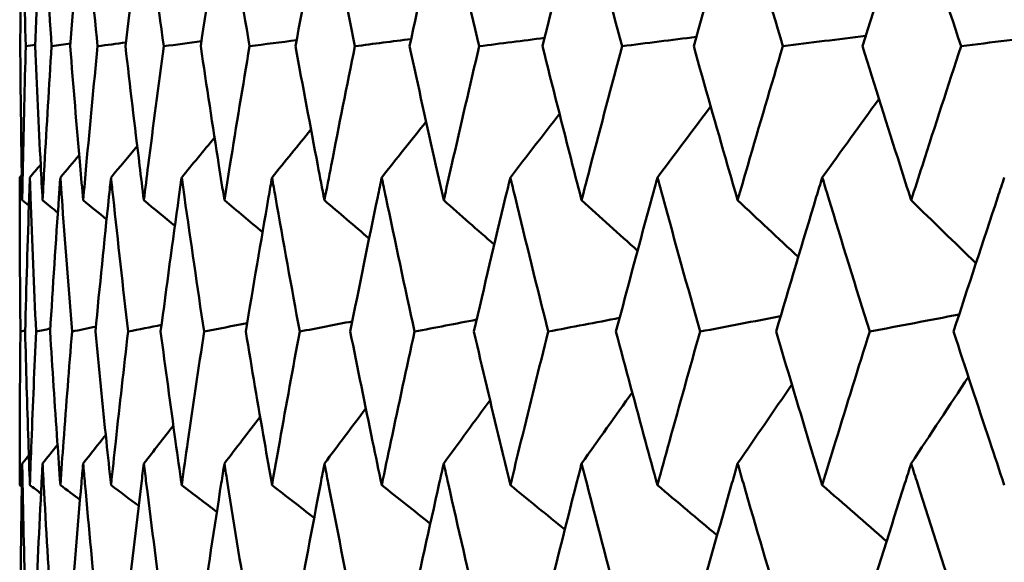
# Model space of a CAD drawing. Header units: millimetres. Extents: x 123 to 2417, y 726 to 3130.
# Tile 135 of 196: x 1177.44 to 1181.26, y 954.1 to 956.21. Entities that reach past the tile are written whole.
import ezdxf

# ---------------------------------------------------------------- set-up
doc = ezdxf.new("R2010")
doc.units = ezdxf.units.MM
doc.header["$LTSCALE"] = 12
doc.layers.add('Widoczne (ISO)', color=7, linetype='Continuous', lineweight=50)

msp = doc.modelspace()

# ---------------------------------------------------------------- linework, layer by layer
at = {"layer": 'Widoczne (ISO)'}
for p, q in [((1177.4984, 956.1107), (1177.462, 956.1055)), ((1177.4597, 955.0027), (1177.4414, 954.9987))]:
    msp.add_line(p, q, dxfattribs=at)
msp.add_circle((1197.4385, 990.3133), 50, dxfattribs=at)
for points, knots in [([(1177.4484, 956.7044), (1177.448, 956.6799), (1177.4475, 956.6554), (1177.4442, 956.4558), (1177.442, 956.2807), (1177.4406, 956.1055)], [0.06241522, 0.06241522, 0.06241522, 0.06241522, 0.0708546, 0.0708546, 0.13127416, 0.13127416, 0.13127416, 0.13127416]), ([(1177.462, 956.1055), (1177.4572, 956.2806), (1177.4531, 956.4558), (1177.4493, 956.6554), (1177.4488, 956.6799), (1177.4484, 956.7044)], [0.01044349, 0.01044349, 0.01044349, 0.01044349, 0.07085106, 0.07085106, 0.07930241, 0.07930241, 0.07930241, 0.07930241]), ([(1177.5273, 956.7044), (1177.526, 956.6799), (1177.5247, 956.6554), (1177.5143, 956.4558), (1177.5059, 956.2807), (1177.4982, 956.1055)], [0.06241522, 0.06241522, 0.06241522, 0.06241522, 0.0708546, 0.0708546, 0.13127416, 0.13127416, 0.13127416, 0.13127416]), ([(1177.5622, 956.1055), (1177.5511, 956.2806), (1177.5408, 956.4558), (1177.5299, 956.6554), (1177.5286, 956.6799), (1177.5273, 956.7044)], [0.01044349, 0.01044349, 0.01044349, 0.01044349, 0.07085106, 0.07085106, 0.07930241, 0.07930241, 0.07930241, 0.07930241]), ([(1177.6848, 956.7044), (1177.6826, 956.6799), (1177.6804, 956.6554), (1177.6629, 956.4558), (1177.6483, 956.2807), (1177.6345, 956.1055)], [0.06241522, 0.06241522, 0.06241522, 0.06241522, 0.0708546, 0.0708546, 0.13127416, 0.13127416, 0.13127416, 0.13127416]), ([(1177.7408, 956.1055), (1177.7236, 956.2806), (1177.7071, 956.4558), (1177.6891, 956.6554), (1177.6869, 956.6799), (1177.6848, 956.7044)], [0.01044349, 0.01044349, 0.01044349, 0.01044349, 0.07085106, 0.07085106, 0.07930241, 0.07930241, 0.07930241, 0.07930241]), ([(1177.9202, 956.7044), (1177.9172, 956.6799), (1177.9142, 956.6554), (1177.8897, 956.4558), (1177.8689, 956.2807), (1177.8489, 956.1055)], [0.06241522, 0.06241522, 0.06241522, 0.06241522, 0.0708546, 0.0708546, 0.13127416, 0.13127416, 0.13127416, 0.13127416]), ([(1177.9972, 956.1055), (1177.9738, 956.2806), (1177.9512, 956.4558), (1177.9263, 956.6554), (1177.9232, 956.6799), (1177.9202, 956.7044)], [0.01044349, 0.01044349, 0.01044349, 0.01044349, 0.07085106, 0.07085106, 0.07930241, 0.07930241, 0.07930241, 0.07930241]), ([(1178.2327, 956.7044), (1178.2288, 956.6799), (1178.2249, 956.6554), (1178.1935, 956.4558), (1178.1667, 956.2807), (1178.1406, 956.1055)], [0.06241522, 0.06241522, 0.06241522, 0.06241522, 0.0708546, 0.0708546, 0.13127416, 0.13127416, 0.13127416, 0.13127416]), ([(1178.3303, 956.1055), (1178.3009, 956.2806), (1178.2723, 956.4558), (1178.2404, 956.6554), (1178.2365, 956.6799), (1178.2327, 956.7044)], [0.01044349, 0.01044349, 0.01044349, 0.01044349, 0.07085106, 0.07085106, 0.07930241, 0.07930241, 0.07930241, 0.07930241]), ([(1178.6209, 956.7044), (1178.6162, 956.6799), (1178.6115, 956.6554), (1178.5734, 956.4558), (1178.5406, 956.2807), (1178.5085, 956.1055)], [0.06241522, 0.06241522, 0.06241522, 0.06241522, 0.0708546, 0.0708546, 0.13127416, 0.13127416, 0.13127416, 0.13127416]), ([(1178.7388, 956.1055), (1178.7035, 956.2806), (1178.669, 956.4558), (1178.6304, 956.6554), (1178.6256, 956.6799), (1178.6209, 956.7044)], [0.01044349, 0.01044349, 0.01044349, 0.01044349, 0.07085106, 0.07085106, 0.07930241, 0.07930241, 0.07930241, 0.07930241]), ([(1179.0834, 956.7044), (1179.0779, 956.6799), (1179.0724, 956.6554), (1179.0276, 956.4558), (1178.989, 956.2807), (1178.9511, 956.1055)], [0.06241522, 0.06241522, 0.06241522, 0.06241522, 0.0708546, 0.0708546, 0.13127416, 0.13127416, 0.13127416, 0.13127416]), ([(1179.2211, 956.1055), (1179.1801, 956.2806), (1179.1397, 956.4558), (1179.0945, 956.6554), (1179.089, 956.6799), (1179.0834, 956.7044)], [0.01044349, 0.01044349, 0.01044349, 0.01044349, 0.07085106, 0.07085106, 0.07930241, 0.07930241, 0.07930241, 0.07930241]), ([(1179.6184, 956.7044), (1179.6121, 956.6799), (1179.6058, 956.6554), (1179.5546, 956.4558), (1179.5103, 956.2807), (1179.4667, 956.1055)], [0.06241522, 0.06241522, 0.06241522, 0.06241522, 0.0708546, 0.0708546, 0.13127416, 0.13127416, 0.13127416, 0.13127416]), ([(1179.7753, 956.1055), (1179.7287, 956.2806), (1179.6827, 956.4558), (1179.631, 956.6554), (1179.6247, 956.6799), (1179.6184, 956.7044)], [0.01044349, 0.01044349, 0.01044349, 0.01044349, 0.07085106, 0.07085106, 0.07930241, 0.07930241, 0.07930241, 0.07930241]), ([(1180.2237, 956.7044), (1180.2166, 956.6799), (1180.2096, 956.6554), (1180.1521, 956.4558), (1180.1023, 956.2807), (1180.0532, 956.1055)], [0.06241522, 0.06241522, 0.06241522, 0.06241522, 0.0708546, 0.0708546, 0.13127416, 0.13127416, 0.13127416, 0.13127416]), ([(1180.3992, 956.1055), (1180.3472, 956.2806), (1180.2958, 956.4558), (1180.2379, 956.6554), (1180.2308, 956.6799), (1180.2237, 956.7044)], [0.01044349, 0.01044349, 0.01044349, 0.01044349, 0.07085106, 0.07085106, 0.07930241, 0.07930241, 0.07930241, 0.07930241]), ([(1180.8969, 956.7044), (1180.8891, 956.6799), (1180.8813, 956.6554), (1180.8178, 956.4558), (1180.7627, 956.2807), (1180.7083, 956.1055)], [0.06241522, 0.06241522, 0.06241522, 0.06241522, 0.0708546, 0.0708546, 0.13127416, 0.13127416, 0.13127416, 0.13127416]), ([(1181.0903, 956.1055), (1181.0331, 956.2806), (1180.9765, 956.4558), (1180.9126, 956.6554), (1180.9047, 956.6799), (1180.8969, 956.7044)], [0.01044349, 0.01044349, 0.01044349, 0.01044349, 0.07085106, 0.07085106, 0.07930241, 0.07930241, 0.07930241, 0.07930241]), ([(1177.4406, 956.1055), (1177.4419, 955.9514), (1177.4437, 955.7974), (1177.4468, 955.5982), (1177.4476, 955.5531), (1177.4484, 955.5079)], [0.00838421, 0.00838421, 0.00838421, 0.00838421, 0.06155515, 0.06155515, 0.07712864, 0.07712864, 0.07712864, 0.07712864]), ([(1177.4484, 955.5079), (1177.4492, 955.553), (1177.4501, 955.5982), (1177.4541, 955.7973), (1177.4577, 955.9514), (1177.462, 956.1055)], [0.04598621, 0.04598621, 0.04598621, 0.04598621, 0.06155279, 0.06155279, 0.11473062, 0.11473062, 0.11473062, 0.11473062]), ([(1177.4982, 956.1055), (1177.5049, 955.9514), (1177.5123, 955.7974), (1177.5225, 955.5982), (1177.5249, 955.5531), (1177.5273, 955.5079)], [0.00838421, 0.00838421, 0.00838421, 0.00838421, 0.06155515, 0.06155515, 0.07712864, 0.07712864, 0.07712864, 0.07712864]), ([(1177.5273, 955.5079), (1177.5297, 955.553), (1177.5322, 955.5982), (1177.5433, 955.7973), (1177.5524, 955.9514), (1177.5622, 956.1055)], [0.04598621, 0.04598621, 0.04598621, 0.04598621, 0.06155279, 0.06155279, 0.11473062, 0.11473062, 0.11473062, 0.11473062]), ([(1177.6345, 956.1055), (1177.6467, 955.9514), (1177.6595, 955.7974), (1177.6768, 955.5982), (1177.6808, 955.5531), (1177.6848, 955.5079)], [0.00838421, 0.00838421, 0.00838421, 0.00838421, 0.06155515, 0.06155515, 0.07712864, 0.07712864, 0.07712864, 0.07712864]), ([(1177.6848, 955.5079), (1177.6888, 955.553), (1177.6928, 955.5982), (1177.711, 955.7973), (1177.7256, 955.9514), (1177.7408, 956.1055)], [0.04598621, 0.04598621, 0.04598621, 0.04598621, 0.06155279, 0.06155279, 0.11473062, 0.11473062, 0.11473062, 0.11473062]), ([(1177.8489, 956.1055), (1177.8665, 955.9514), (1177.8848, 955.7974), (1177.9091, 955.5982), (1177.9146, 955.5531), (1177.9202, 955.5079)], [0.00838421, 0.00838421, 0.00838421, 0.00838421, 0.06155515, 0.06155515, 0.07712864, 0.07712864, 0.07712864, 0.07712864]), ([(1177.9202, 955.5079), (1177.9258, 955.553), (1177.9314, 955.5982), (1177.9566, 955.7973), (1177.9766, 955.9514), (1177.9972, 956.1055)], [0.04598621, 0.04598621, 0.04598621, 0.04598621, 0.06155279, 0.06155279, 0.11473062, 0.11473062, 0.11473062, 0.11473062]), ([(1178.1406, 956.1055), (1178.1636, 955.9514), (1178.1872, 955.7974), (1178.2184, 955.5982), (1178.2255, 955.5531), (1178.2327, 955.5079)], [0.00838421, 0.00838421, 0.00838421, 0.00838421, 0.06155515, 0.06155515, 0.07712864, 0.07712864, 0.07712864, 0.07712864]), ([(1178.2327, 955.5079), (1178.2398, 955.553), (1178.247, 955.5982), (1178.279, 955.7973), (1178.3044, 955.9514), (1178.3303, 956.1055)], [0.04598621, 0.04598621, 0.04598621, 0.04598621, 0.06155279, 0.06155279, 0.11473062, 0.11473062, 0.11473062, 0.11473062]), ([(1178.5085, 956.1055), (1178.5368, 955.9514), (1178.5656, 955.7974), (1178.6036, 955.5982), (1178.6122, 955.5531), (1178.6209, 955.5079)], [0.00838421, 0.00838421, 0.00838421, 0.00838421, 0.06155515, 0.06155515, 0.07712864, 0.07712864, 0.07712864, 0.07712864]), ([(1178.6209, 955.5079), (1178.6296, 955.553), (1178.6383, 955.5982), (1178.6771, 955.7973), (1178.7077, 955.9514), (1178.7388, 956.1055)], [0.04598621, 0.04598621, 0.04598621, 0.04598621, 0.06155279, 0.06155279, 0.11473062, 0.11473062, 0.11473062, 0.11473062]), ([(1178.9511, 956.1055), (1178.9845, 955.9514), (1179.0185, 955.7974), (1179.0631, 955.5982), (1179.0732, 955.5531), (1179.0834, 955.5079)], [0.00838421, 0.00838421, 0.00838421, 0.00838421, 0.06155515, 0.06155515, 0.07712864, 0.07712864, 0.07712864, 0.07712864]), ([(1179.0834, 955.5079), (1179.0936, 955.553), (1179.1039, 955.5982), (1179.1493, 955.7973), (1179.1849, 955.9514), (1179.2211, 956.1055)], [0.04598621, 0.04598621, 0.04598621, 0.04598621, 0.06155279, 0.06155279, 0.11473062, 0.11473062, 0.11473062, 0.11473062]), ([(1179.4667, 956.1055), (1179.5051, 955.9514), (1179.5441, 955.7974), (1179.5951, 955.5982), (1179.6068, 955.5531), (1179.6184, 955.5079)], [0.00838421, 0.00838421, 0.00838421, 0.00838421, 0.06155515, 0.06155515, 0.07712864, 0.07712864, 0.07712864, 0.07712864]), ([(1179.6184, 955.5079), (1179.63, 955.553), (1179.6417, 955.5982), (1179.6936, 955.7973), (1179.7342, 955.9514), (1179.7753, 956.1055)], [0.04598621, 0.04598621, 0.04598621, 0.04598621, 0.06155279, 0.06155279, 0.11473062, 0.11473062, 0.11473062, 0.11473062]), ([(1180.0532, 956.1055), (1180.0965, 955.9514), (1180.1403, 955.7974), (1180.1976, 955.5982), (1180.2106, 955.5531), (1180.2237, 955.5079)], [0.00838421, 0.00838421, 0.00838421, 0.00838421, 0.06155515, 0.06155515, 0.07712864, 0.07712864, 0.07712864, 0.07712864]), ([(1180.2237, 955.5079), (1180.2368, 955.553), (1180.2499, 955.5982), (1180.3079, 955.7973), (1180.3533, 955.9514), (1180.3992, 956.1055)], [0.04598621, 0.04598621, 0.04598621, 0.04598621, 0.06155279, 0.06155279, 0.11473062, 0.11473062, 0.11473062, 0.11473062]), ([(1180.7083, 956.1055), (1180.7563, 955.9514), (1180.8048, 955.7974), (1180.8681, 955.5982), (1180.8825, 955.5531), (1180.8969, 955.5079)], [0.00838421, 0.00838421, 0.00838421, 0.00838421, 0.06155515, 0.06155515, 0.07712864, 0.07712864, 0.07712864, 0.07712864]), ([(1180.8969, 955.5079), (1180.9113, 955.553), (1180.9258, 955.5982), (1180.9898, 955.7973), (1181.0399, 955.9514), (1181.0903, 956.1055)], [0.04598621, 0.04598621, 0.04598621, 0.04598621, 0.06155279, 0.06155279, 0.11473062, 0.11473062, 0.11473062, 0.11473062]), ([(1177.4414, 954.9987), (1177.4397, 955.1727), (1177.4388, 955.3467), (1177.4385, 955.5461), (1177.4385, 955.5714), (1177.4385, 955.5967)], [0.01556037, 0.01556037, 0.01556037, 0.01556037, 0.07555527, 0.07555527, 0.08428623, 0.08428623, 0.08428623, 0.08428623]), ([(1177.478, 955.5967), (1177.4771, 955.5714), (1177.4762, 955.5462), (1177.4694, 955.3468), (1177.4641, 955.1728), (1177.4596, 954.9987)], [0.06686277, 0.06686277, 0.06686277, 0.06686277, 0.07557848, 0.07557848, 0.13558897, 0.13558897, 0.13558897, 0.13558897]), ([(1177.5021, 954.9987), (1177.4943, 955.1727), (1177.4872, 955.3467), (1177.4798, 955.5461), (1177.4789, 955.5714), (1177.478, 955.5967)], [0.01556037, 0.01556037, 0.01556037, 0.01556037, 0.07555527, 0.07555527, 0.08428623, 0.08428623, 0.08428623, 0.08428623]), ([(1177.5962, 955.5967), (1177.5944, 955.5714), (1177.5927, 955.5462), (1177.5788, 955.3468), (1177.5673, 955.1728), (1177.5566, 954.9987)], [0.06686277, 0.06686277, 0.06686277, 0.06686277, 0.07557848, 0.07557848, 0.13558897, 0.13558897, 0.13558897, 0.13558897]), ([(1177.6415, 954.9987), (1177.6275, 955.1727), (1177.6142, 955.3467), (1177.5999, 955.5461), (1177.598, 955.5714), (1177.5962, 955.5967)], [0.01556037, 0.01556037, 0.01556037, 0.01556037, 0.07555527, 0.07555527, 0.08428623, 0.08428623, 0.08428623, 0.08428623]), ([(1177.7928, 955.5967), (1177.7901, 955.5714), (1177.7874, 955.5462), (1177.7665, 955.3468), (1177.749, 955.1728), (1177.7321, 954.9987)], [0.06686277, 0.06686277, 0.06686277, 0.06686277, 0.07557848, 0.07557848, 0.13558897, 0.13558897, 0.13558897, 0.13558897]), ([(1177.8591, 954.9987), (1177.839, 955.1727), (1177.8196, 955.3467), (1177.7982, 955.5461), (1177.7955, 955.5714), (1177.7928, 955.5967)], [0.01556037, 0.01556037, 0.01556037, 0.01556037, 0.07555527, 0.07555527, 0.08428623, 0.08428623, 0.08428623, 0.08428623]), ([(1178.0669, 955.5967), (1178.0633, 955.5714), (1178.0598, 955.5462), (1178.0319, 955.3468), (1178.0083, 955.1728), (1177.9854, 954.9987)], [0.06686277, 0.06686277, 0.06686277, 0.06686277, 0.07557848, 0.07557848, 0.13558897, 0.13558897, 0.13558897, 0.13558897]), ([(1178.1539, 954.9987), (1178.1278, 955.1727), (1178.1023, 955.3467), (1178.074, 955.5461), (1178.0704, 955.5714), (1178.0669, 955.5967)], [0.01556037, 0.01556037, 0.01556037, 0.01556037, 0.07555527, 0.07555527, 0.08428623, 0.08428623, 0.08428623, 0.08428623]), ([(1178.4174, 955.5967), (1178.413, 955.5714), (1178.4086, 955.5462), (1178.3739, 955.3468), (1178.3443, 955.1728), (1178.3155, 954.9987)], [0.06686277, 0.06686277, 0.06686277, 0.06686277, 0.07557848, 0.07557848, 0.13558897, 0.13558897, 0.13558897, 0.13558897]), ([(1178.5248, 954.9987), (1178.4928, 955.1727), (1178.4614, 955.3467), (1178.4263, 955.5461), (1178.4218, 955.5714), (1178.4174, 955.5967)], [0.01556037, 0.01556037, 0.01556037, 0.01556037, 0.07555527, 0.07555527, 0.08428623, 0.08428623, 0.08428623, 0.08428623]), ([(1178.843, 955.5967), (1178.8377, 955.5714), (1178.8325, 955.5462), (1178.7911, 955.3468), (1178.7557, 955.1728), (1178.721, 954.9987)], [0.06686277, 0.06686277, 0.06686277, 0.06686277, 0.07557848, 0.07557848, 0.13558897, 0.13558897, 0.13558897, 0.13558897]), ([(1178.9703, 954.9987), (1178.9325, 955.1727), (1178.8954, 955.3467), (1178.8536, 955.5461), (1178.8483, 955.5714), (1178.843, 955.5967)], [0.01556037, 0.01556037, 0.01556037, 0.01556037, 0.07555527, 0.07555527, 0.08428623, 0.08428623, 0.08428623, 0.08428623]), ([(1179.342, 955.5967), (1179.3359, 955.5714), (1179.3298, 955.5462), (1179.2819, 955.3468), (1179.2408, 955.1728), (1179.2004, 954.9987)], [0.06686277, 0.06686277, 0.06686277, 0.06686277, 0.07557848, 0.07557848, 0.13558897, 0.13558897, 0.13558897, 0.13558897]), ([(1179.4888, 954.9987), (1179.4453, 955.1727), (1179.4025, 955.3467), (1179.3542, 955.5461), (1179.3481, 955.5714), (1179.342, 955.5967)], [0.01556037, 0.01556037, 0.01556037, 0.01556037, 0.07555527, 0.07555527, 0.08428623, 0.08428623, 0.08428623, 0.08428623]), ([(1179.9124, 955.5967), (1179.9055, 955.5714), (1179.8986, 955.5462), (1179.8444, 955.3468), (1179.7978, 955.1728), (1179.7518, 954.9987)], [0.06686277, 0.06686277, 0.06686277, 0.06686277, 0.07557848, 0.07557848, 0.13558897, 0.13558897, 0.13558897, 0.13558897]), ([(1180.0781, 954.9987), (1180.0292, 955.1727), (1179.9809, 955.3467), (1179.9262, 955.5461), (1179.9193, 955.5714), (1179.9124, 955.5967)], [0.01556037, 0.01556037, 0.01556037, 0.01556037, 0.07555527, 0.07555527, 0.08428623, 0.08428623, 0.08428623, 0.08428623]), ([(1180.552, 955.5967), (1180.5443, 955.5714), (1180.5366, 955.5462), (1180.4763, 955.3468), (1180.4243, 955.1728), (1180.3729, 954.9987)], [0.06686277, 0.06686277, 0.06686277, 0.06686277, 0.07557848, 0.07557848, 0.13558897, 0.13558897, 0.13558897, 0.13558897]), ([(1180.7359, 954.9987), (1180.6817, 955.1727), (1180.6281, 955.3467), (1180.5674, 955.5461), (1180.5597, 955.5714), (1180.552, 955.5967)], [0.01556037, 0.01556037, 0.01556037, 0.01556037, 0.07555527, 0.07555527, 0.08428623, 0.08428623, 0.08428623, 0.08428623]), ([(1181.2582, 955.5967), (1181.2498, 955.5714), (1181.2414, 955.5462), (1181.1752, 955.3468), (1181.118, 955.1728), (1181.0614, 954.9987)], [0.06686277, 0.06686277, 0.06686277, 0.06686277, 0.07557848, 0.07557848, 0.13558897, 0.13558897, 0.13558897, 0.13558897]), ([(1177.4385, 954.4032), (1177.4385, 954.4597), (1177.4386, 954.5162), (1177.4392, 954.7147), (1177.44, 954.8567), (1177.4414, 954.9987)], [0.04208868, 0.04208868, 0.04208868, 0.04208868, 0.06158988, 0.06158988, 0.11059803, 0.11059803, 0.11059803, 0.11059803]), ([(1177.4596, 954.9987), (1177.4633, 954.8567), (1177.4675, 954.7147), (1177.474, 954.5162), (1177.476, 954.4597), (1177.478, 954.4032)], [0.01259731, 0.01259731, 0.01259731, 0.01259731, 0.06159863, 0.06159863, 0.08110666, 0.08110666, 0.08110666, 0.08110666]), ([(1177.478, 954.4032), (1177.48, 954.4597), (1177.4821, 954.5162), (1177.4897, 954.7147), (1177.4957, 954.8567), (1177.5021, 954.9987)], [0.04208868, 0.04208868, 0.04208868, 0.04208868, 0.06158988, 0.06158988, 0.11059803, 0.11059803, 0.11059803, 0.11059803]), ([(1177.5566, 954.9987), (1177.5654, 954.8567), (1177.5746, 954.7147), (1177.5883, 954.5162), (1177.5922, 954.4597), (1177.5962, 954.4032)], [0.01259731, 0.01259731, 0.01259731, 0.01259731, 0.06159863, 0.06159863, 0.08110666, 0.08110666, 0.08110666, 0.08110666]), ([(1177.5962, 954.4032), (1177.6003, 954.4597), (1177.6044, 954.5162), (1177.6191, 954.7147), (1177.6301, 954.8567), (1177.6415, 954.9987)], [0.04208868, 0.04208868, 0.04208868, 0.04208868, 0.06158988, 0.06158988, 0.11059803, 0.11059803, 0.11059803, 0.11059803]), ([(1177.7321, 954.9987), (1177.7459, 954.8567), (1177.7602, 954.7147), (1177.7808, 954.5162), (1177.7868, 954.4597), (1177.7928, 954.4032)], [0.01259731, 0.01259731, 0.01259731, 0.01259731, 0.06159863, 0.06159863, 0.08110666, 0.08110666, 0.08110666, 0.08110666]), ([(1177.7928, 954.4032), (1177.7988, 954.4597), (1177.8049, 954.5162), (1177.8266, 954.7147), (1177.8426, 954.8567), (1177.8591, 954.9987)], [0.04208868, 0.04208868, 0.04208868, 0.04208868, 0.06158988, 0.06158988, 0.11059803, 0.11059803, 0.11059803, 0.11059803]), ([(1177.9854, 954.9987), (1178.0042, 954.8567), (1178.0234, 954.7147), (1178.051, 954.5162), (1178.0589, 954.4597), (1178.0669, 954.4032)], [0.01259731, 0.01259731, 0.01259731, 0.01259731, 0.06159863, 0.06159863, 0.08110666, 0.08110666, 0.08110666, 0.08110666]), ([(1178.0669, 954.4032), (1178.0749, 954.4597), (1178.0829, 954.5162), (1178.1115, 954.7147), (1178.1325, 954.8567), (1178.1539, 954.9987)], [0.04208868, 0.04208868, 0.04208868, 0.04208868, 0.06158988, 0.06158988, 0.11059803, 0.11059803, 0.11059803, 0.11059803]), ([(1178.3155, 954.9987), (1178.3391, 954.8567), (1178.3632, 954.7147), (1178.3976, 954.5162), (1178.4075, 954.4597), (1178.4174, 954.4032)], [0.01259731, 0.01259731, 0.01259731, 0.01259731, 0.06159863, 0.06159863, 0.08110666, 0.08110666, 0.08110666, 0.08110666]), ([(1178.4174, 954.4032), (1178.4273, 954.4597), (1178.4373, 954.5162), (1178.4727, 954.7147), (1178.4985, 954.8567), (1178.5248, 954.9987)], [0.04208868, 0.04208868, 0.04208868, 0.04208868, 0.06158988, 0.06158988, 0.11059803, 0.11059803, 0.11059803, 0.11059803]), ([(1178.721, 954.9987), (1178.7494, 954.8567), (1178.7784, 954.7147), (1178.8194, 954.5162), (1178.8312, 954.4597), (1178.843, 954.4032)], [0.01259731, 0.01259731, 0.01259731, 0.01259731, 0.06159863, 0.06159863, 0.08110666, 0.08110666, 0.08110666, 0.08110666]), ([(1178.843, 954.4032), (1178.8548, 954.4597), (1178.8667, 954.5162), (1178.9088, 954.7147), (1178.9394, 954.8567), (1178.9703, 954.9987)], [0.04208868, 0.04208868, 0.04208868, 0.04208868, 0.06158988, 0.06158988, 0.11059803, 0.11059803, 0.11059803, 0.11059803]), ([(1179.2004, 954.9987), (1179.2335, 954.8567), (1179.2671, 954.7147), (1179.3147, 954.5162), (1179.3283, 954.4597), (1179.342, 954.4032)], [0.01259731, 0.01259731, 0.01259731, 0.01259731, 0.06159863, 0.06159863, 0.08110666, 0.08110666, 0.08110666, 0.08110666]), ([(1179.342, 954.4032), (1179.3557, 954.4597), (1179.3694, 954.5162), (1179.418, 954.7147), (1179.4532, 954.8567), (1179.4888, 954.9987)], [0.04208868, 0.04208868, 0.04208868, 0.04208868, 0.06158988, 0.06158988, 0.11059803, 0.11059803, 0.11059803, 0.11059803]), ([(1179.7518, 954.9987), (1179.7894, 954.8567), (1179.8276, 954.7147), (1179.8815, 954.5162), (1179.8969, 954.4597), (1179.9124, 954.4032)], [0.01259731, 0.01259731, 0.01259731, 0.01259731, 0.06159863, 0.06159863, 0.08110666, 0.08110666, 0.08110666, 0.08110666]), ([(1179.9124, 954.4032), (1179.9279, 954.4597), (1179.9434, 954.5162), (1179.9983, 954.7147), (1180.038, 954.8567), (1180.0781, 954.9987)], [0.04208868, 0.04208868, 0.04208868, 0.04208868, 0.06158988, 0.06158988, 0.11059803, 0.11059803, 0.11059803, 0.11059803]), ([(1180.3729, 954.9987), (1180.415, 954.8567), (1180.4576, 954.7147), (1180.5176, 954.5162), (1180.5347, 954.4597), (1180.552, 954.4032)], [0.01259731, 0.01259731, 0.01259731, 0.01259731, 0.06159863, 0.06159863, 0.08110666, 0.08110666, 0.08110666, 0.08110666]), ([(1180.552, 954.4032), (1180.5692, 954.4597), (1180.5865, 954.5162), (1180.6474, 954.7147), (1180.6915, 954.8567), (1180.7359, 954.9987)], [0.04208868, 0.04208868, 0.04208868, 0.04208868, 0.06158988, 0.06158988, 0.11059803, 0.11059803, 0.11059803, 0.11059803]), ([(1181.0614, 954.9987), (1181.1078, 954.8567), (1181.1545, 954.7147), (1181.2205, 954.5162), (1181.2393, 954.4597), (1181.2582, 954.4032)], [0.01259731, 0.01259731, 0.01259731, 0.01259731, 0.06159863, 0.06159863, 0.08110666, 0.08110666, 0.08110666, 0.08110666]), ([(1177.4484, 954.487), (1177.4479, 954.4614), (1177.4475, 954.4359), (1177.4442, 954.2373), (1177.4421, 954.0642), (1177.4407, 953.8912)], [0.07138254, 0.07138254, 0.07138254, 0.07138254, 0.08018544, 0.08018544, 0.13983561, 0.13983561, 0.13983561, 0.13983561]), ([(1177.4618, 953.8912), (1177.4571, 954.0642), (1177.4531, 954.2372), (1177.4493, 954.4358), (1177.4489, 954.4614), (1177.4484, 954.487)], [0.02053386, 0.02053386, 0.02053386, 0.02053386, 0.08016461, 0.08016461, 0.08898694, 0.08898694, 0.08898694, 0.08898694]), ([(1177.5273, 954.487), (1177.5259, 954.4614), (1177.5246, 954.4359), (1177.5143, 954.2373), (1177.506, 954.0642), (1177.4984, 953.8912)], [0.07138254, 0.07138254, 0.07138254, 0.07138254, 0.08018544, 0.08018544, 0.13983561, 0.13983561, 0.13983561, 0.13983561]), ([(1177.5618, 953.8912), (1177.551, 954.0642), (1177.5409, 954.2372), (1177.53, 954.4358), (1177.5287, 954.4614), (1177.5273, 954.487)], [0.02053386, 0.02053386, 0.02053386, 0.02053386, 0.08016461, 0.08016461, 0.08898694, 0.08898694, 0.08898694, 0.08898694]), ([(1177.6848, 954.487), (1177.6825, 954.4614), (1177.6803, 954.4359), (1177.6629, 954.2373), (1177.6485, 954.0642), (1177.6349, 953.8912)], [0.07138254, 0.07138254, 0.07138254, 0.07138254, 0.08018544, 0.08018544, 0.13983561, 0.13983561, 0.13983561, 0.13983561]), ([(1177.7403, 953.8912), (1177.7234, 954.0642), (1177.7071, 954.2372), (1177.6893, 954.4358), (1177.687, 954.4614), (1177.6848, 954.487)], [0.02053386, 0.02053386, 0.02053386, 0.02053386, 0.08016461, 0.08016461, 0.08898694, 0.08898694, 0.08898694, 0.08898694]), ([(1177.9202, 954.487), (1177.917, 954.4614), (1177.9139, 954.4359), (1177.8896, 954.2373), (1177.8692, 954.0642), (1177.8495, 953.8912)], [0.07138254, 0.07138254, 0.07138254, 0.07138254, 0.08018544, 0.08018544, 0.13983561, 0.13983561, 0.13983561, 0.13983561]), ([(1177.9965, 953.8912), (1177.9735, 954.0642), (1177.9513, 954.2372), (1177.9265, 954.4358), (1177.9234, 954.4614), (1177.9202, 954.487)], [0.02053386, 0.02053386, 0.02053386, 0.02053386, 0.08016461, 0.08016461, 0.08898694, 0.08898694, 0.08898694, 0.08898694]), ([(1178.2327, 954.487), (1178.2286, 954.4614), (1178.2246, 954.4359), (1178.1935, 954.2373), (1178.1671, 954.0642), (1178.1414, 953.8912)], [0.07138254, 0.07138254, 0.07138254, 0.07138254, 0.08018544, 0.08018544, 0.13983561, 0.13983561, 0.13983561, 0.13983561]), ([(1178.3294, 953.8912), (1178.3005, 954.0642), (1178.2723, 954.2372), (1178.2408, 954.4358), (1178.2367, 954.4614), (1178.2327, 954.487)], [0.02053386, 0.02053386, 0.02053386, 0.02053386, 0.08016461, 0.08016461, 0.08898694, 0.08898694, 0.08898694, 0.08898694]), ([(1178.6209, 954.487), (1178.616, 954.4614), (1178.6111, 954.4359), (1178.5733, 954.2373), (1178.541, 954.0642), (1178.5094, 953.8912)], [0.07138254, 0.07138254, 0.07138254, 0.07138254, 0.08018544, 0.08018544, 0.13983561, 0.13983561, 0.13983561, 0.13983561]), ([(1178.7377, 953.8912), (1178.7031, 954.0642), (1178.669, 954.2372), (1178.6307, 954.4358), (1178.6258, 954.4614), (1178.6209, 954.487)], [0.02053386, 0.02053386, 0.02053386, 0.02053386, 0.08016461, 0.08016461, 0.08898694, 0.08898694, 0.08898694, 0.08898694]), ([(1179.0834, 954.487), (1179.0777, 954.4614), (1179.072, 954.4359), (1179.0276, 954.2373), (1178.9896, 954.0642), (1178.9522, 953.8912)], [0.07138254, 0.07138254, 0.07138254, 0.07138254, 0.08018544, 0.08018544, 0.13983561, 0.13983561, 0.13983561, 0.13983561]), ([(1179.2199, 953.8912), (1179.1795, 954.0642), (1179.1398, 954.2372), (1179.095, 954.4358), (1179.0892, 954.4614), (1179.0834, 954.487)], [0.02053386, 0.02053386, 0.02053386, 0.02053386, 0.08016461, 0.08016461, 0.08898694, 0.08898694, 0.08898694, 0.08898694]), ([(1179.6184, 954.487), (1179.6118, 954.4614), (1179.6053, 954.4359), (1179.5545, 954.2373), (1179.5109, 954.0642), (1179.4679, 953.8912)], [0.07138254, 0.07138254, 0.07138254, 0.07138254, 0.08018544, 0.08018544, 0.13983561, 0.13983561, 0.13983561, 0.13983561]), ([(1179.7739, 953.8912), (1179.728, 954.0642), (1179.6828, 954.2372), (1179.6316, 954.4358), (1179.625, 954.4614), (1179.6184, 954.487)], [0.02053386, 0.02053386, 0.02053386, 0.02053386, 0.08016461, 0.08016461, 0.08898694, 0.08898694, 0.08898694, 0.08898694]), ([(1180.2237, 954.487), (1180.2163, 954.4614), (1180.209, 954.4359), (1180.152, 954.2373), (1180.103, 954.0642), (1180.0546, 953.8912)], [0.07138254, 0.07138254, 0.07138254, 0.07138254, 0.08018544, 0.08018544, 0.13983561, 0.13983561, 0.13983561, 0.13983561]), ([(1180.3977, 953.8912), (1180.3465, 954.0642), (1180.2959, 954.2372), (1180.2385, 954.4358), (1180.2311, 954.4614), (1180.2237, 954.487)], [0.02053386, 0.02053386, 0.02053386, 0.02053386, 0.08016461, 0.08016461, 0.08898694, 0.08898694, 0.08898694, 0.08898694]), ([(1180.8969, 954.487), (1180.8888, 954.4614), (1180.8807, 954.4359), (1180.8177, 954.2373), (1180.7635, 954.0642), (1180.7098, 953.8912)], [0.07138254, 0.07138254, 0.07138254, 0.07138254, 0.08018544, 0.08018544, 0.13983561, 0.13983561, 0.13983561, 0.13983561]), ([(1181.0887, 953.8912), (1181.0323, 954.0642), (1180.9766, 954.2372), (1180.9132, 954.4358), (1180.9051, 954.4614), (1180.8969, 954.487)], [0.02053386, 0.02053386, 0.02053386, 0.02053386, 0.08016461, 0.08016461, 0.08898694, 0.08898694, 0.08898694, 0.08898694])]:
    msp.add_open_spline(points, degree=3, knots=knots, dxfattribs=at)
for points in [[(1179.4747, 956.1378), (1179.3902, 956.127), (1179.3056, 956.1163), (1179.2211, 956.1055)], [(1180.0634, 956.142), (1179.9674, 956.1299), (1179.8713, 956.1177), (1179.7753, 956.1055)], [(1180.721, 956.1463), (1180.6137, 956.1327), (1180.5065, 956.1191), (1180.3992, 956.1055)], [(1181.4448, 956.1507), (1181.3266, 956.1356), (1181.2085, 956.1206), (1181.0903, 956.1055)], [(1177.6353, 956.1156), (1177.6109, 956.1122), (1177.5865, 956.1088), (1177.5622, 956.1055)], [(1177.8506, 956.1202), (1177.814, 956.1153), (1177.7774, 956.1104), (1177.7408, 956.1055)], [(1178.1435, 956.1248), (1178.0947, 956.1183), (1178.0459, 956.1119), (1177.9972, 956.1055)], [(1178.5128, 956.1292), (1178.452, 956.1213), (1178.3911, 956.1134), (1178.3303, 956.1055)], [(1178.9572, 956.1335), (1178.8844, 956.1242), (1178.8116, 956.1148), (1178.7388, 956.1055)], [(1179.9124, 955.5967), (1179.9812, 955.6887), (1180.0501, 955.7807), (1180.1191, 955.8725)], [(1180.552, 955.5967), (1180.6252, 955.6984), (1180.6986, 955.8), (1180.7721, 955.9015)], [(1179.342, 955.5967), (1179.4055, 955.6789), (1179.469, 955.7611), (1179.5327, 955.8432)], [(1178.843, 955.5967), (1178.9003, 955.669), (1178.9577, 955.7412), (1179.0152, 955.8133)], [(1178.4174, 955.5967), (1178.4677, 955.6588), (1178.5181, 955.7208), (1178.5686, 955.7827)], [(1177.7928, 955.5967), (1177.8267, 955.6371), (1177.8606, 955.6776), (1177.8945, 955.718)], [(1178.0669, 955.5967), (1178.1094, 955.6482), (1178.1519, 955.6996), (1178.1945, 955.751)], [(1177.5962, 955.5967), (1177.6206, 955.6255), (1177.645, 955.6543), (1177.6694, 955.6831)], [(1177.478, 955.5967), (1177.492, 955.6132), (1177.506, 955.6296), (1177.5201, 955.6461)], [(1177.4385, 955.5967), (1177.4413, 955.5999), (1177.444, 955.6031), (1177.4467, 955.6063)], [(1177.4484, 955.5079), (1177.457, 955.501), (1177.4656, 955.4941), (1177.4742, 955.4872)], [(1177.5273, 955.5079), (1177.5471, 955.4919), (1177.5669, 955.4759), (1177.5867, 955.4599)], [(1177.6848, 955.5079), (1177.7151, 955.4832), (1177.7454, 955.4585), (1177.7757, 955.4339)], [(1177.9202, 955.5079), (1177.9603, 955.4748), (1178.0005, 955.4417), (1178.0406, 955.4086)], [(1178.2327, 955.5079), (1178.2819, 955.4666), (1178.3312, 955.4254), (1178.3805, 955.3841)], [(1178.6209, 955.5079), (1178.6786, 955.4586), (1178.7363, 955.4093), (1178.794, 955.36)], [(1179.0834, 955.5079), (1179.1488, 955.4506), (1179.2142, 955.3933), (1179.2796, 955.3361)], [(1179.6184, 955.5079), (1179.6907, 955.4426), (1179.763, 955.3774), (1179.8353, 955.3122)], [(1180.2237, 955.5079), (1180.3021, 955.4346), (1180.3805, 955.3614), (1180.459, 955.2882)], [(1180.8969, 955.5079), (1180.9806, 955.4265), (1181.0643, 955.3451), (1181.1481, 955.2639)], [(1178.3209, 955.0316), (1178.2652, 955.0206), (1178.2096, 955.0096), (1178.1539, 954.9987)], [(1178.7289, 955.0383), (1178.6609, 955.0251), (1178.5928, 955.0119), (1178.5248, 954.9987)], [(1179.2111, 955.045), (1179.1309, 955.0295), (1179.0506, 955.0141), (1178.9703, 954.9987)], [(1179.7658, 955.0516), (1179.6734, 955.034), (1179.5811, 955.0163), (1179.4888, 954.9987)], [(1180.3905, 955.0583), (1180.2864, 955.0384), (1180.1822, 955.0186), (1180.0781, 954.9987)], [(1181.083, 955.0651), (1180.9673, 955.0429), (1180.8516, 955.0208), (1180.7359, 954.9987)], [(1177.5574, 955.0103), (1177.5389, 955.0064), (1177.5205, 955.0026), (1177.5021, 954.9987)], [(1177.734, 955.0176), (1177.7032, 955.0113), (1177.6723, 955.005), (1177.6415, 954.9987)], [(1177.9888, 955.0247), (1177.9456, 955.016), (1177.9023, 955.0074), (1177.8591, 954.9987)], [(1180.8969, 954.487), (1180.9708, 954.5991), (1181.0448, 954.7112), (1181.119, 954.823)], [(1179.6184, 954.487), (1179.6837, 954.5791), (1179.7492, 954.6711), (1179.8147, 954.7629)], [(1180.2237, 954.487), (1180.2937, 954.5892), (1180.3639, 954.6912), (1180.4342, 954.7931)], [(1179.0834, 954.487), (1179.1432, 954.5688), (1179.2031, 954.6506), (1179.2631, 954.7322)], [(1178.6209, 954.487), (1178.6743, 954.5583), (1178.7278, 954.6295), (1178.7814, 954.7007)], [(1178.2327, 954.487), (1178.2788, 954.5474), (1178.3251, 954.6078), (1178.3714, 954.6681)], [(1177.9202, 954.487), (1177.9583, 954.536), (1177.9965, 954.585), (1178.0346, 954.634)], [(1177.6848, 954.487), (1177.7139, 954.5241), (1177.7431, 954.5611), (1177.7723, 954.5982)], [(1177.5273, 954.487), (1177.5466, 954.5113), (1177.5659, 954.5357), (1177.5853, 954.56)], [(1177.4484, 954.487), (1177.4569, 954.4977), (1177.4654, 954.5084), (1177.474, 954.5191)], [(1177.4385, 954.4032), (1177.4413, 954.4011), (1177.4441, 954.3991), (1177.4469, 954.397)], [(1177.478, 954.4032), (1177.4924, 954.3925), (1177.5068, 954.3818), (1177.5212, 954.3712)], [(1177.5962, 954.4032), (1177.6217, 954.3843), (1177.6471, 954.3653), (1177.6725, 954.3464)], [(1177.7928, 954.4032), (1177.8286, 954.3763), (1177.8643, 954.3494), (1177.9001, 954.3225)], [(1178.0669, 954.4032), (1178.1123, 954.3685), (1178.1578, 954.3338), (1178.2033, 954.2992)], [(1178.4174, 954.4032), (1178.4719, 954.3609), (1178.5264, 954.3185), (1178.5809, 954.2763)], [(1178.843, 954.4032), (1178.9058, 954.3533), (1178.9686, 954.3034), (1179.0314, 954.2536)], [(1179.342, 954.4032), (1179.4123, 954.3457), (1179.4827, 954.2883), (1179.5531, 954.2309)], [(1179.9124, 954.4032), (1179.9895, 954.3381), (1180.0667, 954.2731), (1180.1439, 954.2082)], [(1180.552, 954.4032), (1180.6351, 954.3304), (1180.7183, 954.2577), (1180.8015, 954.1851)]]:
    msp.add_open_spline(points, degree=3, dxfattribs=at)

doc.saveas('drawing.dxf')
